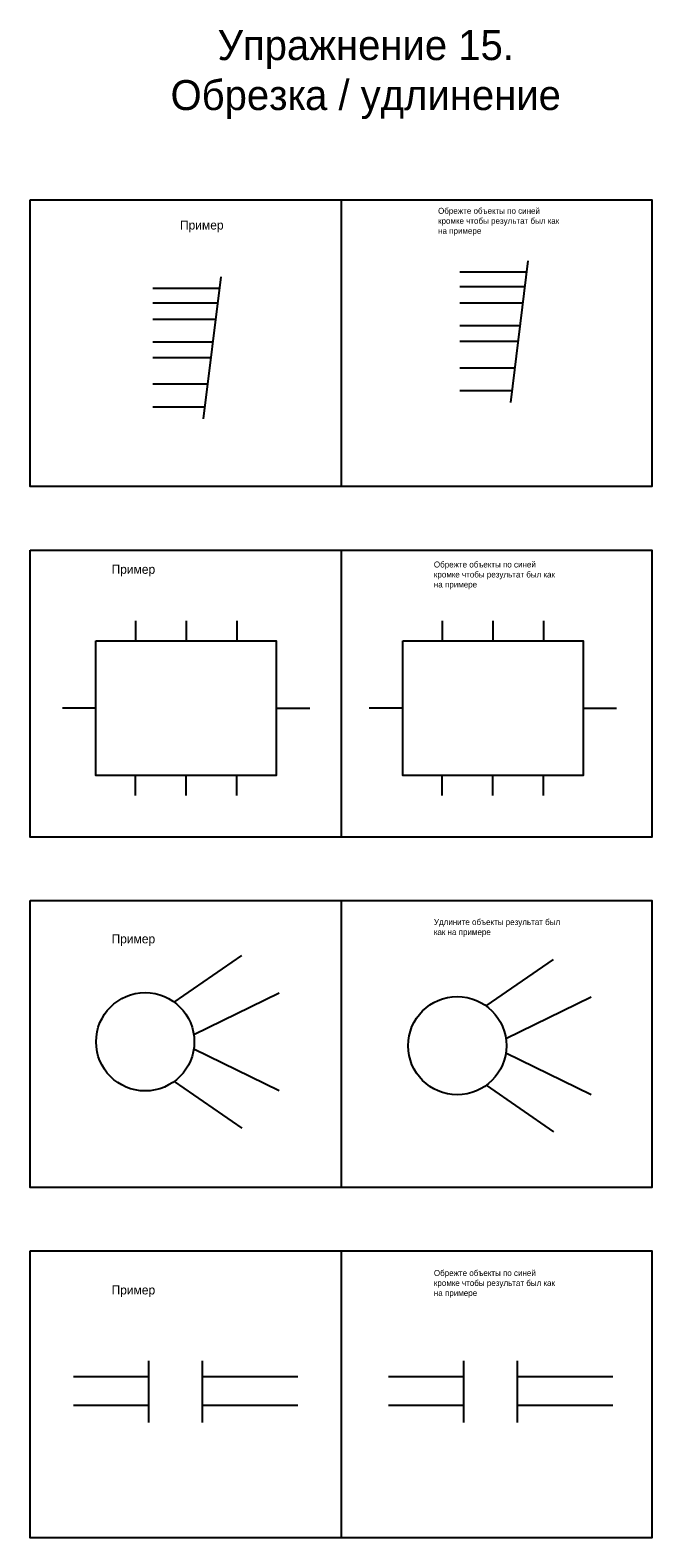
# Model space of a CAD drawing. Header units: millimetres. Extents: x -30660 to -29742, y 64419 to 66314.
# Tile 2 of 2: x -30660 to -30245, y 65307 to 66314. Entities that reach past the tile are written whole.
import ezdxf

# ---------------------------------------------------------------- set-up
doc = ezdxf.new("R2010")
doc.units = ezdxf.units.MM

msp = doc.modelspace()

# ---------------------------------------------------------------- linework, layer by layer
at = {"ltscale": 100}
for p, q in [((-30452.6, 66200.4), (-30452.6, 66009)), ((-30452.6, 65966.6), (-30452.6, 65775.1)), ((-30452.6, 65732.7), (-30452.6, 65541.3)), ((-30452.6, 65498.9), (-30452.6, 65307.5))]:
    msp.add_line(p, q, dxfattribs=at)
at = {"color": 1, "ltscale": 100}
for p, q in [((-30373.3, 66152.2), (-30328.7, 66152.2)), ((-30373.3, 66142.6), (-30329.9, 66142.6)), ((-30578.4, 66141.4), (-30533.8, 66141.4)), ((-30578.4, 66131.7), (-30535, 66131.7)), ((-30373.3, 66131.6), (-30331.3, 66131.6)), ((-30578.4, 66120.8), (-30536.3, 66120.8)), ((-30373.3, 66116.4), (-30333.1, 66116.4)), ((-30578.4, 66105.5), (-30538.2, 66105.5)), ((-30373.3, 66106.1), (-30334.4, 66106.1)), ((-30578.4, 66095.2), (-30539.5, 66095.2)), ((-30373.3, 66088.3), (-30336.6, 66088.3)), ((-30578.4, 66077.5), (-30541.7, 66077.5)), ((-30373.3, 66073), (-30338.5, 66073)), ((-30578.4, 66062.2), (-30543.6, 66062.2)), ((-30590, 65919.4), (-30590, 65906.1)), ((-30556.1, 65919.4), (-30556.1, 65906.1)), ((-30522.2, 65919.4), (-30522.2, 65906.1)), ((-30385, 65919.4), (-30385, 65906.1)), ((-30351.2, 65919.4), (-30351.2, 65906.1)), ((-30317.3, 65919.4), (-30317.3, 65906.1)), ((-30616.3, 65861.2), (-30638.7, 65861.2)), ((-30495.9, 65861.2), (-30473.5, 65861.2)), ((-30411.3, 65861.2), (-30433.8, 65861.2)), ((-30291, 65861.2), (-30268.6, 65861.2)), ((-30590, 65802.9), (-30590, 65816.3)), ((-30556.1, 65802.9), (-30556.1, 65816.3)), ((-30522.2, 65802.9), (-30522.2, 65816.3)), ((-30385, 65802.9), (-30385, 65816.3)), ((-30351.2, 65802.9), (-30351.2, 65816.3)), ((-30317.3, 65802.9), (-30317.3, 65816.3)), ((-30564, 65665), (-30518.9, 65696.1)), ((-30355.7, 65662.4), (-30310.6, 65693.5)), ((-30550.9, 65643.3), (-30493.9, 65671.1)), ((-30342.6, 65640.7), (-30285.6, 65668.5)), ((-30550.9, 65633.7), (-30493.9, 65606)), ((-30342.6, 65631.1), (-30285.6, 65603.4)), ((-30564, 65612.1), (-30518.9, 65580.9)), ((-30355.7, 65609.5), (-30310.6, 65578.3)), ((-30631.4, 65415.1), (-30581.2, 65415.1)), ((-30545.3, 65415.1), (-30481.5, 65415.1)), ((-30420.9, 65415.1), (-30370.8, 65415.1)), ((-30334.9, 65415.1), (-30271.1, 65415.1)), ((-30631.4, 65396.1), (-30581.2, 65396.1)), ((-30545.3, 65396.1), (-30481.5, 65396.1)), ((-30420.9, 65396.1), (-30370.8, 65396.1)), ((-30334.9, 65396.1), (-30271.1, 65396.1))]:
    msp.add_line(p, q, dxfattribs=at)
at = {"color": 5, "ltscale": 100}
for p, q in [((-30327.8, 66159.7), (-30339.5, 66065)), ((-30532.9, 66148.9), (-30544.6, 66054.2)), ((-30581.2, 65425.7), (-30581.2, 65384.5)), ((-30545.3, 65425.7), (-30545.3, 65384.5)), ((-30370.8, 65425.7), (-30370.8, 65384.5)), ((-30334.9, 65425.7), (-30334.9, 65384.5))]:
    msp.add_line(p, q, dxfattribs=at)
at = {"ltscale": 100}
for points in [[(-30660.3, 66200.4), (-30245, 66200.4), (-30245, 66009), (-30660.3, 66009)], [(-30660.3, 65966.6), (-30245, 65966.6), (-30245, 65775.1), (-30660.3, 65775.1)], [(-30660.3, 65732.7), (-30245, 65732.7), (-30245, 65541.3), (-30660.3, 65541.3)], [(-30660.3, 65498.9), (-30245, 65498.9), (-30245, 65307.5), (-30660.3, 65307.5)]]:
    msp.add_lwpolyline(points, close=True, dxfattribs=at)
at = {"color": 5, "ltscale": 100}
for points in [[(-30616.3, 65906.1), (-30495.9, 65906.1), (-30495.9, 65816.3), (-30616.3, 65816.3)], [(-30411.3, 65906.1), (-30291, 65906.1), (-30291, 65816.3), (-30411.3, 65816.3)]]:
    msp.add_lwpolyline(points, close=True, dxfattribs=at)
for centre in [(-30583.4, 65638.5), (-30375, 65635.9)]:
    msp.add_circle(centre, 32.8, dxfattribs=at)

# ---------------------------------------------------------------- texts
at = {"ltscale": 100, "attachment_point": 1}
for s, insert, char_height, width in [('\\pxqc;Упражнение 15. \\PОбрезка / удлинение\\P', (-30646.8, 66313.6), 20, 421.373), ('\\pxql;Обрежте объекты по синей кромке чтобы результат был как на примере\\P\\P', (-30387.8, 66195), 4, 86.097), ('\\pxql;{\\H1.5x;Пример}\\P\\P\\P', (-30560.2, 66186.5), 4, 86.097), ('\\pxql;{\\H1.5x;Пример}\\P\\P\\P', (-30605.9, 65956.8), 4, 86.097), ('\\pxql;Обрежте объекты по синей кромке чтобы результат был как на примере\\P\\P', (-30390.6, 65959), 4, 86.097), ('\\pxql;Удлините объекты результат был как на примере\\P\\P', (-30390.6, 65720.4), 4, 86.097), ('\\pxql;{\\H1.5x;Пример}\\P\\P\\P', (-30605.9, 65710.2), 4, 86.097), ('\\pxql;Обрежте объекты по синей кромке чтобы результат был как на примере\\P\\P', (-30390.6, 65486.2), 4, 86.097), ('\\pxql;{\\H1.5x;Пример}\\P\\P\\P', (-30605.9, 65475.9), 4, 86.097)]:
    msp.add_mtext(s, dxfattribs=dict(at, insert=insert, char_height=char_height, width=width))

doc.saveas('drawing.dxf')
